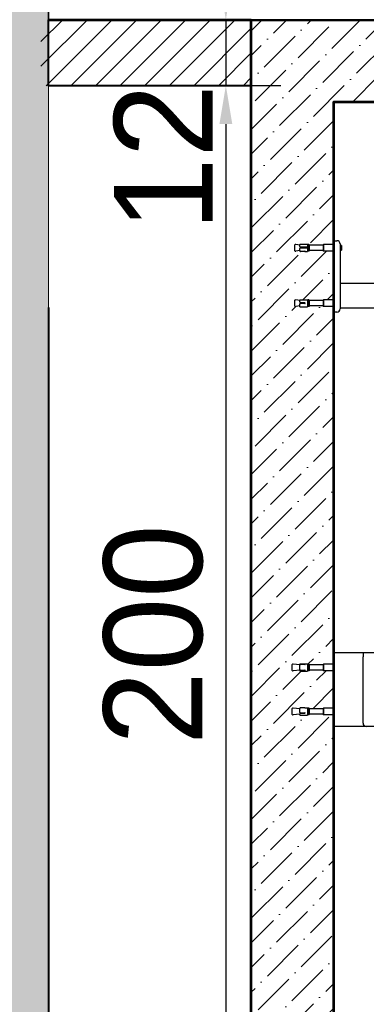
# Model space of a CAD drawing. Header units: millimetres. Extents: x 49320 to 60117, y -4209 to 20568.
# Tile 14 of 252: x 52194 to 52258, y -1993 to -1814. Entities that reach past the tile are written whole.
import ezdxf

# ---------------------------------------------------------------- set-up
doc = ezdxf.new("R2010")
doc.units = ezdxf.units.MM
doc.linetypes.add('ACAD_ISO02W100', pattern=[15, 12, -3])
doc.linetypes.add('CONTINOUS', pattern=[0])
doc.layers.add('_AA powierzchnia', color=3, linetype='Continuous', lineweight=25, plot=False)
doc.layers.add('_HD-POMOC_1', color=251, linetype='Continuous', lineweight=0, plot=False)
for name, color, linetype, lineweight, true_color in [('_AA rozbiórki WYMIARY', 7, 'CONTINOUS', 18, 0xd13400), ('_AA ściany proj.', 7, 'CONTINOUS', 53, 0x0037db), ('_HD-KRESKOWANIE_PEŁNE', 7, 'Continuous', 0, 0xbfbfbf), ('_HD-PRZEKRÓJ_BUDOWLANA', 7, 'Continuous', 40, 0x616161), ('_mt_naproża i podciągi', 7, 'ACAD_ISO02W100', 35, 0xdf3081)]:
    doc.layers.add(name, color=color, linetype=linetype, lineweight=lineweight, true_color=true_color)
for name, color, linetype, lineweight in [('_mt_hatch silka', 9, 'Continuous', 9), ('_mt_hatch żelbet', 8, 'Continuous', 9), ('_mt_ściana konstrukcyjna', 6, 'Continuous', 40)]:
    doc.layers.add(name, color=color, linetype=linetype, lineweight=lineweight)
for name, color, linetype in [('_mt_widok', 253, 'Continuous'), ('_mt_wymiary konstr', 3, 'Continuous'), ('ARCATA', 4, 'Continuous')]:
    doc.layers.add(name, color=color, linetype=linetype)
doc.dimstyles.new('k100', dxfattribs={"dimtxt": 18, "dimasz": 7, "dimexe": 10, "dimexo": 20, "dimgap": 4, "dimtad": 1, "dimdec": 1, "dimrnd": 0.5, "dimzin": 9, "dimdsep": 46, "dimtxsty": 'Standard', "dimcen": 12.534, "dimclrd": 256, "dimclre": 256, "dimclrt": 7, "dimadec": 0, "dimazin": 0, "dimtfac": 1, "dimtdec": 1, "dimtmove": 2, "dimatfit": 3, "dimfxl": 30, "dimfxlon": 1, "dimtolj": 1, "dimtzin": 0, "dimarcsym": 0})

# ---------------------------------------------------------------- blocks, each defined once
blk = doc.blocks.new('WINDA 1 DZ')
at = {"color": 5, "true_color": 0x1414ff}
for p, q in [((0, 0), (0, 224)), ((195, 224), (0, 224)), ((15, 15), (15, 209)), ((180, 209), (15, 209))]:
    blk.add_line(p, q, dxfattribs=at)
at = {"layer": 'ARCATA', "color": 5, "true_color": 0x1414ff}
for p, q in [((8.85, 182.95), (8.12, 183.05)), ((8.85, 182.7), (8.85, 183.07)), ((8.88, 183.1), (10.23, 183.1)), ((10.25, 183.07), (10.25, 182.7)), ((10.3, 182.95), (10.25, 182.95)), ((10.3, 183.02), (10.32, 183.05)), ((10.3, 181.87), (10.3, 183.02)), ((10.32, 183.05), (10.32, 181.85)), ((10.52, 183.05), (10.32, 183.05)), ((10.52, 181.85), (10.52, 183.05)), ((10.55, 183.02), (10.52, 183.05)), ((10.55, 183.02), (10.55, 181.87)), ((13.05, 182.95), (10.55, 182.95)), ((13.1, 183), (13.15, 183.05)), ((13.1, 183), (13.1, 181.9)), ((13.15, 183.05), (13.15, 181.85)), ((15, 183.05), (13.15, 183.05)), ((15, 183.75), (15, 170.75)), ((15, 183.75), (15.6, 183.75)), ((16.2, 183.15), (16.2, 171.35)), ((7.9, 182.85), (7.9, 182.05)), ((8.85, 181.95), (8.12, 181.85)), ((8.85, 182.7), (8.85, 182.69)), ((8.85, 181.89), (8.85, 182.3)), ((8.85, 182.3), (8.85, 182.3)), ((8.85, 181.89), (8.85, 181.85)), ((8.9, 182.58), (8.9, 182.41)), ((10.1, 182.55), (9, 182.55)), ((9, 182.45), (10.1, 182.45)), ((9, 181.82), (9.8, 181.82)), ((9.8, 181.8), (9, 181.8)), ((9.87, 181.8), (10.23, 181.8)), ((10.25, 182.69), (10.25, 182.7)), ((10.25, 182.3), (10.25, 181.82)), ((10.25, 182.3), (10.25, 182.3)), ((10.3, 181.95), (10.25, 181.95)), ((10.3, 181.87), (10.32, 181.85)), ((10.52, 181.85), (10.32, 181.85)), ((10.55, 181.87), (10.52, 181.85)), ((13.05, 181.95), (10.55, 181.95)), ((13.1, 181.9), (13.15, 181.85)), ((15, 181.85), (13.15, 181.85)), ((16.4, 182.9), (16.2, 182.9)), ((16.4, 182), (16.2, 182)), ((16.45, 182.85), (16.45, 182.05)), ((16.2, 176), (43.18, 176)), ((7.9, 172.75), (7.9, 171.95)), ((8.85, 172.85), (8.12, 172.95)), ((8.85, 172.6), (8.85, 172.97)), ((8.85, 172.6), (8.85, 172.59)), ((8.88, 173), (10.23, 173)), ((8.9, 172.48), (8.9, 172.26)), ((9.8, 172.45), (9, 172.45)), ((9.8, 172.3), (9, 172.3)), ((9.85, 172.35), (9.85, 172.4)), ((10.25, 172.97), (10.25, 171.72)), ((10.3, 172.85), (10.25, 172.85)), ((10.3, 172.92), (10.32, 172.95)), ((10.3, 171.77), (10.3, 172.92)), ((10.32, 172.95), (10.32, 171.75)), ((10.52, 172.95), (10.32, 172.95)), ((10.52, 171.75), (10.52, 172.95)), ((10.55, 172.92), (10.52, 172.95)), ((10.55, 172.92), (10.55, 171.77)), ((13.05, 172.85), (10.55, 172.85)), ((13.1, 172.9), (13.15, 172.95)), ((13.1, 172.9), (13.1, 171.8)), ((13.15, 172.95), (13.15, 171.75)), ((15, 172.95), (13.15, 172.95)), ((8.85, 171.85), (8.12, 171.75)), ((8.85, 171.72), (8.85, 172.15)), ((8.88, 171.7), (10.23, 171.7)), ((10.3, 171.85), (10.25, 171.85)), ((10.3, 171.77), (10.32, 171.75)), ((10.52, 171.75), (10.32, 171.75)), ((10.55, 171.77), (10.52, 171.75)), ((13.05, 171.85), (10.55, 171.85)), ((13.1, 171.8), (13.15, 171.75)), ((15, 171.75), (13.15, 171.75)), ((15.6, 170.75), (15, 170.75)), ((16.2, 171.5), (25.88, 171.5)), ((15, 108.75), (27.07, 108.75)), ((15, 108.75), (15, 107.95)), ((15, 95.25), (15, 107.95)), ((20.38, 108.75), (20.38, 107.95)), ((20.38, 95.85), (20.38, 107.95)), ((7.4, 106.4), (7.4, 105.6)), ((8.87, 106.5), (7.62, 106.6)), ((8.85, 106.62), (8.85, 106.62)), ((8.85, 106.62), (8.85, 106.55)), ((8.85, 106.5), (8.85, 106.55)), ((8.85, 105.66), (8.85, 106.44)), ((8.88, 106.65), (10.23, 106.65)), ((9.8, 106.55), (9, 106.55)), ((9.85, 106.56), (9.85, 106.58)), ((10.25, 106.62), (10.25, 105.37)), ((10.3, 106.5), (10.25, 106.5)), ((10.3, 106.57), (10.32, 106.6)), ((10.3, 105.42), (10.3, 106.57)), ((10.32, 106.6), (10.32, 105.4)), ((10.52, 106.6), (10.32, 106.6)), ((10.52, 105.4), (10.52, 106.6)), ((10.55, 106.57), (10.52, 106.6)), ((10.55, 106.57), (10.55, 105.42)), ((13.05, 106.5), (10.55, 106.5)), ((13.1, 106.55), (13.15, 106.6)), ((13.1, 106.55), (13.1, 105.45)), ((13.15, 106.6), (13.15, 105.4)), ((15, 106.6), (13.15, 106.6)), ((8.9, 105.5), (7.62, 105.4)), ((8.85, 105.46), (8.85, 105.5)), ((8.85, 105.46), (8.85, 105.4)), ((8.85, 105.37), (8.85, 105.4)), ((8.88, 105.35), (10.23, 105.35)), ((8.9, 105.57), (8.9, 105.5)), ((8.9, 105.5), (8.9, 105.5)), ((9, 105.54), (9.8, 105.54)), ((9, 105.52), (9.8, 105.52)), ((9.85, 105.48), (9.85, 105.51)), ((10.3, 105.5), (10.25, 105.5)), ((10.3, 105.42), (10.32, 105.4)), ((10.52, 105.4), (10.32, 105.4)), ((10.55, 105.42), (10.52, 105.4)), ((13.05, 105.5), (10.55, 105.5)), ((13.1, 105.45), (13.15, 105.4)), ((15, 105.4), (13.15, 105.4)), ((9.8, 98.64), (9, 98.64)), ((9.88, 98.65), (10.23, 98.65)), ((7.4, 98.4), (7.4, 97.6)), ((8.85, 98.5), (7.62, 98.6)), ((8.85, 97.5), (7.62, 97.4)), ((8.85, 97.9), (8.85, 98.58)), ((8.85, 97.55), (8.85, 97.51)), ((8.85, 97.37), (8.85, 97.51)), ((8.88, 97.35), (10.23, 97.35)), ((8.9, 97.79), (8.9, 97.63)), ((9, 97.75), (9.8, 97.75)), ((9, 97.66), (9.8, 97.66)), ((9.85, 97.67), (9.85, 97.71)), ((10.25, 98.62), (10.25, 97.37)), ((10.3, 98.5), (10.25, 98.5)), ((10.3, 97.5), (10.25, 97.5)), ((10.3, 98.57), (10.32, 98.6)), ((10.3, 97.42), (10.3, 98.57)), ((10.3, 97.42), (10.32, 97.4)), ((10.32, 98.6), (10.32, 97.4)), ((10.52, 98.6), (10.32, 98.6)), ((10.52, 97.4), (10.32, 97.4)), ((10.52, 97.4), (10.52, 98.6)), ((10.55, 98.57), (10.52, 98.6)), ((10.55, 97.42), (10.52, 97.4)), ((10.55, 98.57), (10.55, 97.42)), ((13.05, 98.5), (10.55, 98.5)), ((13.05, 97.5), (10.55, 97.5)), ((13.1, 98.55), (13.15, 98.6)), ((13.1, 98.55), (13.1, 97.45)), ((13.1, 97.45), (13.15, 97.4)), ((13.15, 98.6), (13.15, 97.4)), ((15, 98.6), (13.15, 98.6)), ((15, 97.4), (13.15, 97.4)), ((39.88, 95.25), (15, 95.25))]:
    blk.add_line(p, q, dxfattribs=at)
for centre, radius, start, end in [((8.1, 182.85), 0.2, 85.5483, 180), ((8.88, 183.07), 0.025, 90, 180), ((10.23, 183.07), 0.025, 0, 90), ((13.05, 183), 0.05, 270, 0), ((15.6, 183.15), 0.6, 0, 90), ((8.1, 182.05), 0.2, 180, 274.4517), ((10.23, 181.82), 0.025, 270, 0), ((13.05, 181.9), 0.05, 0, 90), ((16.4, 182.85), 0.05, 0, 90), ((16.4, 182.05), 0.05, 270, 0), ((8.1, 172.75), 0.2, 85.5483, 180), ((8.88, 172.97), 0.025, 90, 180), ((10.23, 172.97), 0.025, 0, 90), ((13.05, 172.9), 0.05, 270, 0), ((8.1, 171.95), 0.2, 180, 274.4517), ((8.88, 171.72), 0.025, 180, 270), ((10.23, 171.72), 0.025, 270, 0), ((13.05, 171.8), 0.05, 0, 90), ((15.6, 171.35), 0.6, 270, 0), ((7.6, 106.4), 0.2, 85.5483, 180), ((8.88, 106.62), 0.025, 90, 180), ((10.23, 106.62), 0.025, 0, 90), ((13.05, 106.55), 0.05, 270, 0), ((7.6, 105.6), 0.2, 180, 274.4517), ((8.88, 105.37), 0.025, 180, 270), ((10.23, 105.37), 0.025, 270, 0), ((13.05, 105.45), 0.05, 0, 90), ((9.88, 98.62), 0.025, 90, 118.7295), ((10.23, 98.62), 0.025, 0, 90), ((7.6, 98.4), 0.2, 85.5483, 180), ((7.6, 97.6), 0.2, 180, 274.4517), ((8.88, 97.37), 0.025, 180, 270), ((10.23, 97.37), 0.025, 270, 0), ((13.05, 98.55), 0.05, 270, 0), ((13.05, 97.45), 0.05, 0, 90), ((20.98, 95.85), 0.6, 180, 270)]:
    blk.add_arc(centre, radius, start, end, dxfattribs=at)
for points, knots in [([(8.85, 182.69), (8.85, 182.67), (8.85, 182.65), (8.87, 182.62), (8.88, 182.6), (8.91, 182.58), (8.92, 182.56), (8.96, 182.55), (8.98, 182.55), (9, 182.55)], [0.7014067, 0.7014067, 0.7014067, 0.7014067, 0.7588255, 0.7588255, 0.8162443, 0.8162443, 0.8727755, 0.8727755, 0.9293067, 0.9293067, 0.9293067, 0.9293067]), ([(9, 182.45), (8.98, 182.45), (8.96, 182.45), (8.92, 182.43), (8.91, 182.42), (8.88, 182.39), (8.87, 182.38), (8.85, 182.34), (8.85, 182.32), (8.85, 182.3)], [0.9293275, 0.9293275, 0.9293275, 0.9293275, 0.9858587, 0.9858587, 1.04239, 1.04239, 1.0998087, 1.0998087, 1.1572275, 1.1572275, 1.1572275, 1.1572275]), ([(9, 181.82), (8.99, 181.82), (8.97, 181.82), (8.94, 181.82), (8.93, 181.82), (8.91, 181.83), (8.9, 181.83), (8.88, 181.84), (8.87, 181.85), (8.86, 181.86), (8.85, 181.87), (8.85, 181.88), (8.85, 181.89), (8.85, 181.89)], [0, 0, 0, 0, 0.0398368, 0.0398368, 0.0796736, 0.0796736, 0.1195103, 0.1195103, 0.1593471, 0.1593471, 0.1899561, 0.1899561, 0.1991839, 0.1991839, 0.1991839, 0.1991839]), ([(8.85, 181.85), (8.85, 181.84), (8.85, 181.84), (8.86, 181.83), (8.86, 181.82), (8.87, 181.82), (8.87, 181.81), (8.89, 181.81), (8.9, 181.81), (8.92, 181.8), (8.93, 181.8), (8.96, 181.8), (8.97, 181.8), (8.99, 181.8), (8.99, 181.8), (9, 181.8)], [0, 0, 0, 0, 0.0183149, 0.0183149, 0.0360725, 0.0360725, 0.0623735, 0.0623735, 0.1022103, 0.1022103, 0.1420471, 0.1420471, 0.1818839, 0.1818839, 0.1991839, 0.1991839, 0.1991839, 0.1991839]), ([(9.86, 181.81), (9.86, 181.81), (9.86, 181.81), (9.86, 181.81), (9.86, 181.81), (9.86, 181.81), (9.85, 181.81), (9.85, 181.81), (9.84, 181.82), (9.83, 181.82), (9.82, 181.82), (9.81, 181.82), (9.81, 181.82), (9.8, 181.82)], [0.0240078, 0.0240078, 0.0240078, 0.0240078, 0.02826907, 0.02826907, 0.03940443, 0.03940443, 0.05559694, 0.05559694, 0.07588252, 0.07588252, 0.09754237, 0.09754237, 0.11748537, 0.11748537, 0.11748537, 0.11748537]), ([(9.8, 181.8), (9.81, 181.8), (9.81, 181.8), (9.82, 181.8), (9.83, 181.8), (9.84, 181.8), (9.84, 181.8), (9.85, 181.8), (9.86, 181.8), (9.86, 181.8), (9.87, 181.8), (9.87, 181.8)], [0, 0, 0, 0, 0.01754799, 0.01754799, 0.03509598, 0.03509598, 0.05264396, 0.05264396, 0.07019195, 0.07019195, 0.08773994, 0.08773994, 0.08773994, 0.08773994]), ([(10.1, 182.55), (10.12, 182.55), (10.14, 182.55), (10.18, 182.56), (10.19, 182.58), (10.22, 182.6), (10.23, 182.62), (10.25, 182.65), (10.25, 182.67), (10.25, 182.69)], [0.4646533, 0.4646533, 0.4646533, 0.4646533, 0.5211846, 0.5211846, 0.5777158, 0.5777158, 0.6351346, 0.6351346, 0.6925534, 0.6925534, 0.6925534, 0.6925534]), ([(10.25, 182.3), (10.25, 182.32), (10.25, 182.34), (10.23, 182.38), (10.22, 182.39), (10.19, 182.42), (10.18, 182.43), (10.14, 182.45), (10.12, 182.45), (10.1, 182.45)], [0.2367533, 0.2367533, 0.2367533, 0.2367533, 0.2941721, 0.2941721, 0.3515909, 0.3515909, 0.4081221, 0.4081221, 0.4646533, 0.4646533, 0.4646533, 0.4646533]), ([(8.85, 172.59), (8.85, 172.58), (8.85, 172.56), (8.87, 172.52), (8.88, 172.5), (8.91, 172.48), (8.92, 172.46), (8.96, 172.45), (8.98, 172.45), (9, 172.45)], [0.728155, 0.728155, 0.728155, 0.728155, 0.7877666, 0.7877666, 0.8473782, 0.8473782, 0.9036735, 0.9036735, 0.9599688, 0.9599688, 0.9599688, 0.9599688]), ([(8.85, 172.15), (8.85, 172.16), (8.85, 172.18), (8.86, 172.21), (8.87, 172.22), (8.89, 172.25), (8.9, 172.26), (8.92, 172.28), (8.94, 172.29), (8.97, 172.3), (8.98, 172.3), (9, 172.3), (9, 172.3), (9, 172.3)], [0, 0, 0, 0, 0.0398367, 0.0398367, 0.0796735, 0.0796735, 0.1195102, 0.1195102, 0.1588344, 0.1588344, 0.1981805, 0.1981805, 0.1991836, 0.1991836, 0.1991836, 0.1991836]), ([(9.8, 172.45), (9.81, 172.45), (9.81, 172.44), (9.83, 172.44), (9.83, 172.44), (9.84, 172.43), (9.84, 172.42), (9.85, 172.41), (9.85, 172.4), (9.85, 172.4)], [0, 0, 0, 0, 0.01884773, 0.01884773, 0.03769546, 0.03769546, 0.05659201, 0.05659201, 0.07548857, 0.07548857, 0.07548857, 0.07548857]), ([(9.8, 172.3), (9.81, 172.3), (9.81, 172.3), (9.82, 172.3), (9.83, 172.3), (9.83, 172.31), (9.84, 172.31), (9.84, 172.32), (9.85, 172.33), (9.85, 172.34), (9.85, 172.34), (9.85, 172.35), (9.85, 172.35), (9.85, 172.35)], [0, 0, 0, 0, 0.0234683, 0.0234683, 0.0469653, 0.0469653, 0.0704622, 0.0704622, 0.0939592, 0.0939592, 0.1174562, 0.1174562, 0.1174848, 0.1174848, 0.1174848, 0.1174848]), ([(8.85, 106.44), (8.85, 106.46), (8.85, 106.47), (8.86, 106.49), (8.87, 106.5), (8.89, 106.52), (8.9, 106.53), (8.92, 106.54), (8.94, 106.54), (8.96, 106.55), (8.98, 106.55), (9, 106.55), (9, 106.55), (9, 106.55)], [0, 0, 0, 0, 0.0398368, 0.0398368, 0.075927, 0.075927, 0.1145269, 0.1145269, 0.1543637, 0.1543637, 0.1942005, 0.1942005, 0.1991839, 0.1991839, 0.1991839, 0.1991839]), ([(8.85, 106.55), (8.85, 106.55), (8.85, 106.55), (8.87, 106.55), (8.88, 106.54), (8.9, 106.54), (8.91, 106.54), (8.92, 106.54)], [0.728155, 0.728155, 0.728155, 0.728155, 0.7877666, 0.7877666, 0.8473782, 0.8473782, 0.8774754, 0.8774754, 0.8774754, 0.8774754]), ([(9.8, 106.55), (9.81, 106.55), (9.81, 106.55), (9.82, 106.55), (9.83, 106.55), (9.84, 106.56), (9.84, 106.56), (9.85, 106.56), (9.85, 106.56), (9.85, 106.56), (9.85, 106.57), (9.85, 106.57), (9.85, 106.57), (9.85, 106.57)], [0, 0, 0, 0, 0.02037564, 0.02037564, 0.04058294, 0.04058294, 0.06040832, 0.06040832, 0.07891517, 0.07891517, 0.09479048, 0.09479048, 0.09657477, 0.09657477, 0.09657477, 0.09657477]), ([(9, 105.54), (8.98, 105.54), (8.97, 105.54), (8.94, 105.55), (8.93, 105.55), (8.9, 105.57), (8.89, 105.58), (8.87, 105.6), (8.86, 105.61), (8.85, 105.63), (8.85, 105.65), (8.85, 105.66), (8.85, 105.66), (8.85, 105.66)], [0, 0, 0, 0, 0.0398987, 0.0398987, 0.0797973, 0.0797973, 0.119696, 0.119696, 0.1581981, 0.1581981, 0.1971757, 0.1971757, 0.1994933, 0.1994933, 0.1994933, 0.1994933]), ([(9, 105.52), (8.98, 105.52), (8.96, 105.52), (8.92, 105.51), (8.91, 105.5), (8.88, 105.49), (8.87, 105.48), (8.85, 105.47), (8.85, 105.47), (8.85, 105.46)], [0.9599688, 0.9599688, 0.9599688, 0.9599688, 1.0162642, 1.0162642, 1.0725595, 1.0725595, 1.1321711, 1.1321711, 1.1917827, 1.1917827, 1.1917827, 1.1917827]), ([(9.85, 105.51), (9.85, 105.51), (9.85, 105.51), (9.85, 105.52), (9.85, 105.52), (9.84, 105.52), (9.84, 105.53), (9.83, 105.53), (9.83, 105.53), (9.82, 105.54), (9.81, 105.54), (9.81, 105.54), (9.8, 105.54), (9.8, 105.54)], [0, 0, 0, 0, 0.0234962, 0.0234962, 0.0455457, 0.0455457, 0.0655877, 0.0655877, 0.0859259, 0.0859259, 0.1064094, 0.1064094, 0.1174811, 0.1174811, 0.1174811, 0.1174811]), ([(9.84, 105.53), (9.84, 105.53), (9.84, 105.52), (9.83, 105.52), (9.83, 105.52), (9.81, 105.52), (9.81, 105.52), (9.8, 105.52)], [-0.04337348, -0.04337348, -0.04337348, -0.04337348, -0.03769546, -0.03769546, -0.01884773, -0.01884773, 0, 0, 0, 0]), ([(8.85, 98.58), (8.85, 98.59), (8.85, 98.6), (8.86, 98.61), (8.86, 98.61), (8.88, 98.62), (8.88, 98.63), (8.9, 98.63), (8.91, 98.64), (8.94, 98.64), (8.95, 98.64), (8.97, 98.64), (8.99, 98.64), (9, 98.64)], [0, 0, 0, 0, 0.0244763, 0.0244763, 0.0479689, 0.0479689, 0.083031, 0.083031, 0.1228677, 0.1228677, 0.1627045, 0.1627045, 0.1991839, 0.1991839, 0.1991839, 0.1991839]), ([(9, 98.64), (8.99, 98.64), (8.97, 98.64), (8.95, 98.64), (8.93, 98.64), (8.91, 98.64), (8.9, 98.63), (8.88, 98.63), (8.87, 98.62), (8.86, 98.61), (8.85, 98.6), (8.85, 98.59), (8.85, 98.59), (8.85, 98.58)], [0, 0, 0, 0, 0.0398368, 0.0398368, 0.0796736, 0.0796736, 0.1195103, 0.1195103, 0.1593471, 0.1593471, 0.1889394, 0.1889394, 0.1991839, 0.1991839, 0.1991839, 0.1991839]), ([(9.8, 98.64), (9.81, 98.64), (9.81, 98.64), (9.83, 98.64), (9.83, 98.64), (9.85, 98.64), (9.85, 98.65), (9.86, 98.65), (9.86, 98.65), (9.87, 98.65), (9.87, 98.65), (9.87, 98.65), (9.87, 98.65), (9.87, 98.65)], [0, 0, 0, 0, 0.022441, 0.022441, 0.0449791, 0.0449791, 0.0678425, 0.0678425, 0.0900714, 0.0900714, 0.0981171, 0.0981171, 0.1000291, 0.1000291, 0.1000291, 0.1000291]), ([(9.86, 98.65), (9.86, 98.65), (9.86, 98.65), (9.85, 98.65), (9.85, 98.64), (9.84, 98.64), (9.83, 98.64), (9.82, 98.64), (9.82, 98.64), (9.81, 98.64)], [0.0333254, 0.0333254, 0.0333254, 0.0333254, 0.04687686, 0.04687686, 0.06880051, 0.06880051, 0.09171094, 0.09171094, 0.10488123, 0.10488123, 0.10488123, 0.10488123]), ([(9, 97.75), (8.98, 97.75), (8.97, 97.76), (8.94, 97.77), (8.92, 97.77), (8.9, 97.79), (8.89, 97.8), (8.87, 97.83), (8.86, 97.84), (8.85, 97.87), (8.85, 97.89), (8.85, 97.9), (8.85, 97.9), (8.85, 97.9)], [0, 0, 0, 0, 0.0398987, 0.0398987, 0.0796764, 0.0796764, 0.1188489, 0.1188489, 0.1582398, 0.1582398, 0.1981384, 0.1981384, 0.1994933, 0.1994933, 0.1994933, 0.1994933]), ([(9, 97.66), (8.98, 97.66), (8.96, 97.66), (8.92, 97.65), (8.91, 97.64), (8.88, 97.62), (8.87, 97.61), (8.85, 97.58), (8.85, 97.57), (8.85, 97.55)], [0.9599688, 0.9599688, 0.9599688, 0.9599688, 1.0162642, 1.0162642, 1.0725595, 1.0725595, 1.1321711, 1.1321711, 1.1917827, 1.1917827, 1.1917827, 1.1917827]), ([(9.85, 97.71), (9.85, 97.71), (9.85, 97.72), (9.85, 97.73), (9.84, 97.73), (9.84, 97.74), (9.83, 97.74), (9.83, 97.75), (9.82, 97.75), (9.81, 97.75), (9.81, 97.75), (9.8, 97.75), (9.8, 97.75), (9.8, 97.75)], [0, 0, 0, 0, 0.0234962, 0.0234962, 0.0469925, 0.0469925, 0.0704887, 0.0704887, 0.0933407, 0.0933407, 0.1157355, 0.1157355, 0.1174811, 0.1174811, 0.1174811, 0.1174811]), ([(9.85, 97.7), (9.85, 97.7), (9.85, 97.69), (9.84, 97.68), (9.84, 97.68), (9.83, 97.67), (9.83, 97.67), (9.81, 97.66), (9.81, 97.66), (9.8, 97.66)], [-0.07548857, -0.07548857, -0.07548857, -0.07548857, -0.05659201, -0.05659201, -0.03769546, -0.03769546, -0.01884773, -0.01884773, 0, 0, 0, 0])]:
    blk.add_open_spline(points, degree=3, knots=knots, dxfattribs=at)
blk = doc.blocks.new('*D1261')
at = {"layer": '_mt_wymiary konstr', "lineweight": -2, "ltscale": 3}
for p, q in [((52231.95, -1807.01), (52231.95, -1800.01)), ((52231.95, -1814.01), (52231.95, -1826)), ((52237.98, -1814.01), (52241.95, -1814.01)), ((52241.78, -1826), (52241.95, -1826)), ((52231.95, -1833), (52231.95, -1840))]:
    blk.add_line(p, q, dxfattribs=at)
at = {"layer": '_mt_wymiary konstr'}
for points in [[(52230.78, -1807.01), (52233.12, -1807.01), (52231.95, -1814.01)], [(52233.12, -1833), (52230.78, -1833), (52231.95, -1826)]]:
    blk.add_solid(points, dxfattribs=at)
at = {"layer": 'Defpoints', "color": 0}
for p in [(52217.98, -1814.01), (52221.78, -1826), (52231.95, -1826)]:
    blk.add_point(p, dxfattribs=at)
at = {"layer": '_mt_wymiary konstr', "color": 7, "insert": (52220.55, -1839.1), "char_height": 18, "attachment_point": 5, "rotation": 90}
blk.add_mtext('\\A1;12', dxfattribs=at)
blk = doc.blocks.new('*D1262')
at = {"layer": '_mt_wymiary konstr', "lineweight": -2, "ltscale": 3}
for p, q in [((52228.2, -1826), (52241.95, -1826)), ((52231.95, -1833), (52231.95, -2019)), ((52216.58, -2026), (52221.95, -2026))]:
    blk.add_line(p, q, dxfattribs=at)
at = {"layer": '_mt_wymiary konstr'}
for points in [[(52233.12, -1833), (52230.78, -1833), (52231.95, -1826)], [(52230.78, -2019), (52233.12, -2019), (52231.95, -2026)]]:
    blk.add_solid(points, dxfattribs=at)
at = {"layer": 'Defpoints', "color": 0}
for p in [(52208.2, -1826), (52231.95, -2026), (52236.58, -2026)]:
    blk.add_point(p, dxfattribs=at)
at = {"layer": '_mt_wymiary konstr', "color": 7, "insert": (52218.76, -1926), "char_height": 18, "attachment_point": 5, "rotation": 90}
blk.add_mtext('\\A1;200', dxfattribs=at)

msp = doc.modelspace()

# ---------------------------------------------------------------- hatches: boundary and pattern name
at = {"layer": '_HD-KRESKOWANIE_PEŁNE', "ltscale": 3, "transparency": 33554687}
h = msp.add_hatch(color=256, dxfattribs=at)
h.dxf.hatch_style = 1
h.paths.add_polyline_path([(52199.58, -1781), (52199.58, -1866.4), (52199.58, -1878.4), (52199.58, -2062.4), (52199.58, -2074.4), (52199.58, -2109.16), (52199.58, -2271), (52240.58, -2271), (52271.08, -2271), (52271.08, -2307), (52250.08, -2307), (52235.08, -2307), (52207.58, -2307), (52207.58, -2314), (52159.58, -2314), (52159.58, -2307), (52157.58, -2307), (52127.58, -2307), (52127.58, -2301), (52127.58, -2295), (52127.58, -2279), (52127.58, -2263), (52157.58, -2263), (52157.58, -2177), (52157.58, -2165), (52157.58, -2109.16), (52157.58, -2088), (52152.58, -2088), (52137.58, -2088), (52137.58, -2076), (52137.58, -2070), (52137.58, -2055), (52137.58, -2054.5), (52137.58, -2033), (52157.58, -2033), (52157.58, -1990), (52157.58, -1978), (52157.58, -1878), (52157.58, -1849), (52157.58, -1781)])
h.paths.add_polyline_path([(52099.58, -1628), (52099.58, -1640), (52099.58, -1655), (52102.58, -1655), (52127.58, -1655), (52128.58, -1655), (52157.58, -1655), (52157.58, -1680), (52199.58, -1680), (52199.58, -1655), (52252.58, -1655), (52255.58, -1655), (52255.58, -1640), (52255.58, -1628), (52258.58, -1628), (52258.58, -1600), (52255.58, -1600), (52252.58, -1600), (52157.58, -1600), (52127.58, -1600), (52102.58, -1600), (52099.58, -1600), (52096.58, -1600), (52096.58, -1628)])
at = {"layer": '_mt_hatch silka', "ltscale": 0.8}
h = msp.add_hatch(dxfattribs=at)
h.set_pattern_fill('ANSI31', color=256)
h.set_pattern_definition([(45, (-1.5, -7500), (-2.24506403, 2.24506403), [])])
h.paths.add_polyline_path([(52236.58, -1814), (52198.24, -1814), (52198.24, -1826.03), (52236.58, -1826.03)])
at = {"layer": '_mt_hatch żelbet', "ltscale": 2, "transparency": 33554687}
h = msp.add_hatch(dxfattribs=at)
h.set_pattern_fill('ANSI36', color=8)
h.set_pattern_definition([(45, (55916.9242, 1437.763), (1.683798, 6.173926), [7.9375, -1.5875, 0, -1.5875])])
edge = h.paths.add_edge_path()
edge.add_line((52283.32, -2023), (52251.58, -2023))
edge.add_line((52251.58, -2023), (52251.58, -1940.6))
edge.add_line((52251.58, -1940.6), (52249.73, -1940.6))
edge.add_line((52249.73, -1940.6), (52249.68, -1940.55))
edge.add_arc((52249.63, -1940.55), 0.05, 0, 90)
edge.add_line((52249.63, -1940.5), (52247.13, -1940.5))
edge.add_line((52247.13, -1940.5), (52247.13, -1940.57))
edge.add_line((52247.13, -1940.57), (52247.1, -1940.6))
edge.add_line((52247.1, -1940.6), (52246.9, -1940.6))
edge.add_line((52246.9, -1940.6), (52246.88, -1940.57))
edge.add_line((52246.88, -1940.57), (52246.88, -1940.5))
edge.add_line((52246.88, -1940.5), (52246.83, -1940.5))
edge.add_line((52246.83, -1940.5), (52246.83, -1939.5))
edge.add_line((52246.83, -1939.5), (52246.88, -1939.5))
edge.add_line((52246.88, -1939.5), (52246.88, -1939.42))
edge.add_line((52246.88, -1939.42), (52246.9, -1939.4))
edge.add_line((52246.9, -1939.4), (52247.1, -1939.4))
edge.add_line((52247.1, -1939.4), (52247.13, -1939.42))
edge.add_line((52247.13, -1939.42), (52247.13, -1939.5))
edge.add_line((52247.13, -1939.5), (52249.63, -1939.5))
edge.add_arc((52249.63, -1939.45), 0.05, 270, 360)
edge.add_line((52249.68, -1939.45), (52249.73, -1939.4))
edge.add_line((52249.73, -1939.4), (52251.58, -1939.4))
edge.add_line((52251.58, -1939.4), (52251.58, -1932.6))
edge.add_line((52251.58, -1932.6), (52249.73, -1932.6))
edge.add_line((52249.73, -1932.6), (52249.68, -1932.55))
edge.add_arc((52249.63, -1932.55), 0.05, 0, 90)
edge.add_line((52249.63, -1932.5), (52247.13, -1932.5))
edge.add_line((52247.13, -1932.5), (52247.13, -1932.57))
edge.add_line((52247.13, -1932.57), (52247.1, -1932.6))
edge.add_line((52247.1, -1932.6), (52246.9, -1932.6))
edge.add_line((52246.9, -1932.6), (52246.88, -1932.57))
edge.add_line((52246.88, -1932.57), (52246.88, -1932.5))
edge.add_line((52246.88, -1932.5), (52246.83, -1932.5))
edge.add_line((52246.83, -1932.5), (52246.83, -1932.62))
edge.add_arc((52246.8, -1932.62), 0.025, 270, 360, ccw=False)
edge.add_line((52246.8, -1932.65), (52245.45, -1932.65))
edge.add_arc((52245.45, -1932.62), 0.025, 180, 270, ccw=False)
edge.add_line((52245.43, -1932.6), (52245.43, -1932.5))
edge.add_line((52245.43, -1932.5), (52244.19, -1932.6))
edge.add_arc((52244.18, -1932.4), 0.2, 180, 274.4517, ccw=False)
edge.add_line((52243.98, -1932.4), (52243.98, -1931.6))
edge.add_arc((52244.18, -1931.6), 0.2, 85.5483, 180, ccw=False)
edge.add_line((52244.19, -1931.4), (52245.43, -1931.5))
edge.add_line((52245.43, -1931.5), (52245.43, -1931.38))
edge.add_arc((52245.45, -1931.37), 0.025, 90, 180, ccw=False)
edge.add_line((52245.45, -1931.35), (52246.8, -1931.35))
edge.add_arc((52246.8, -1931.37), 0.025, 0, 90, ccw=False)
edge.add_line((52246.83, -1931.37), (52246.83, -1931.5))
edge.add_line((52246.83, -1931.5), (52246.88, -1931.5))
edge.add_line((52246.88, -1931.5), (52246.88, -1931.42))
edge.add_line((52246.88, -1931.42), (52246.9, -1931.4))
edge.add_line((52246.9, -1931.4), (52247.1, -1931.4))
edge.add_line((52247.1, -1931.4), (52247.13, -1931.42))
edge.add_line((52247.13, -1931.42), (52247.13, -1931.5))
edge.add_line((52247.13, -1931.5), (52249.63, -1931.5))
edge.add_arc((52249.63, -1931.45), 0.05, 270, 360)
edge.add_line((52249.68, -1931.45), (52249.73, -1931.4))
edge.add_line((52249.73, -1931.4), (52251.58, -1931.4))
edge.add_line((52251.58, -1931.4), (52251.58, -1866.25))
edge.add_line((52251.58, -1866.25), (52249.73, -1866.25))
edge.add_line((52249.73, -1866.25), (52249.68, -1866.2))
edge.add_arc((52249.63, -1866.2), 0.05, 0, 90)
edge.add_line((52249.63, -1866.15), (52247.13, -1866.15))
edge.add_line((52247.13, -1866.15), (52247.13, -1866.22))
edge.add_line((52247.13, -1866.22), (52247.1, -1866.25))
edge.add_line((52247.1, -1866.25), (52246.9, -1866.25))
edge.add_line((52246.9, -1866.25), (52246.88, -1866.22))
edge.add_line((52246.88, -1866.22), (52246.88, -1866.15))
edge.add_line((52246.88, -1866.15), (52246.83, -1866.15))
edge.add_line((52246.83, -1866.15), (52246.83, -1866.27))
edge.add_arc((52246.8, -1866.27), 0.025, 270, 360, ccw=False)
edge.add_line((52246.8, -1866.3), (52245.45, -1866.3))
edge.add_arc((52245.45, -1866.27), 0.025, 180, 270, ccw=False)
edge.add_line((52245.43, -1866.27), (52245.43, -1866.15))
edge.add_line((52245.43, -1866.15), (52244.69, -1866.25))
edge.add_arc((52244.68, -1866.05), 0.2, 180, 274.4517, ccw=False)
edge.add_line((52244.48, -1866.05), (52244.48, -1865.25))
edge.add_arc((52244.68, -1865.25), 0.2, 85.5483, 180, ccw=False)
edge.add_line((52244.69, -1865.05), (52245.43, -1865.15))
edge.add_line((52245.43, -1865.15), (52245.43, -1865.02))
edge.add_arc((52245.45, -1865.02), 0.025, 90, 180, ccw=False)
edge.add_line((52245.45, -1865), (52246.8, -1865))
edge.add_arc((52246.8, -1865.02), 0.025, 0, 90, ccw=False)
edge.add_line((52246.83, -1865.02), (52246.83, -1865.15))
edge.add_line((52246.83, -1865.15), (52246.88, -1865.15))
edge.add_line((52246.88, -1865.15), (52246.88, -1865.07))
edge.add_line((52246.88, -1865.07), (52246.9, -1865.05))
edge.add_line((52246.9, -1865.05), (52247.1, -1865.05))
edge.add_line((52247.1, -1865.05), (52247.13, -1865.07))
edge.add_line((52247.13, -1865.07), (52247.13, -1865.15))
edge.add_line((52247.13, -1865.15), (52249.63, -1865.15))
edge.add_arc((52249.63, -1865.1), 0.05, 270, 360)
edge.add_line((52249.68, -1865.1), (52249.73, -1865.05))
edge.add_line((52249.73, -1865.05), (52251.58, -1865.05))
edge.add_line((52251.58, -1865.05), (52251.58, -1856.15))
edge.add_line((52251.58, -1856.15), (52249.73, -1856.15))
edge.add_line((52249.73, -1856.15), (52249.68, -1856.1))
edge.add_arc((52249.63, -1856.1), 0.05, 0, 90)
edge.add_line((52249.63, -1856.05), (52247.13, -1856.05))
edge.add_line((52247.13, -1856.05), (52247.13, -1856.12))
edge.add_line((52247.13, -1856.12), (52247.1, -1856.15))
edge.add_line((52247.1, -1856.15), (52246.9, -1856.15))
edge.add_line((52246.9, -1856.15), (52246.88, -1856.12))
edge.add_line((52246.88, -1856.12), (52246.88, -1856.05))
edge.add_line((52246.88, -1856.05), (52246.83, -1856.05))
edge.add_line((52246.83, -1856.05), (52246.83, -1856.17))
edge.add_arc((52246.8, -1856.17), 0.025, 270, 360, ccw=False)
edge.add_line((52246.8, -1856.2), (52246.45, -1856.2))
edge.add_spline(control_points=[(52246.44, -1856.19), (52246.44, -1856.19), (52246.44, -1856.19), (52246.44, -1856.19), (52246.43, -1856.19), (52246.43, -1856.19), (52246.43, -1856.19), (52246.42, -1856.19), (52246.42, -1856.18), (52246.41, -1856.18), (52246.4, -1856.18), (52246.39, -1856.18), (52246.38, -1856.18), (52246.38, -1856.18)], knot_values=[0.024008, 0.024008, 0.024008, 0.024008, 0.028269, 0.028269, 0.039404, 0.039404, 0.055597, 0.055597, 0.075883, 0.075883, 0.097542, 0.097542, 0.117485, 0.117485, 0.117485, 0.117485], degree=3, periodic=0)
edge.add_line((52246.38, -1856.18), (52245.58, -1856.18))
edge.add_spline(control_points=[(52245.58, -1856.2), (52245.57, -1856.2), (52245.56, -1856.2), (52245.55, -1856.2), (52245.53, -1856.2), (52245.51, -1856.2), (52245.5, -1856.2), (52245.47, -1856.19), (52245.47, -1856.19), (52245.45, -1856.19), (52245.45, -1856.18), (52245.44, -1856.18), (52245.43, -1856.17), (52245.43, -1856.16), (52245.43, -1856.16), (52245.43, -1856.15)], knot_values=[0, 0, 0, 0, 0.0173, 0.0173, 0.057137, 0.057137, 0.096974, 0.096974, 0.13681, 0.13681, 0.163111, 0.163111, 0.180869, 0.180869, 0.199184, 0.199184, 0.199184, 0.199184], degree=3, periodic=0)
edge.add_line((52245.43, -1856.15), (52245.43, -1856.05))
edge.add_line((52245.43, -1856.05), (52244.69, -1856.15))
edge.add_arc((52244.68, -1855.95), 0.2, 180, 274.4517, ccw=False)
edge.add_line((52244.48, -1855.95), (52244.48, -1855.15))
edge.add_arc((52244.68, -1855.15), 0.2, 85.5483, 180, ccw=False)
edge.add_line((52244.69, -1854.95), (52245.43, -1855.05))
edge.add_line((52245.43, -1855.05), (52245.43, -1854.92))
edge.add_arc((52245.45, -1854.92), 0.025, 90, 180, ccw=False)
edge.add_line((52245.45, -1854.9), (52246.8, -1854.9))
edge.add_arc((52246.8, -1854.92), 0.025, 0, 90, ccw=False)
edge.add_line((52246.83, -1854.92), (52246.83, -1855.05))
edge.add_line((52246.83, -1855.05), (52246.88, -1855.05))
edge.add_line((52246.88, -1855.05), (52246.88, -1854.97))
edge.add_line((52246.88, -1854.97), (52246.9, -1854.95))
edge.add_line((52246.9, -1854.95), (52247.1, -1854.95))
edge.add_line((52247.1, -1854.95), (52247.13, -1854.97))
edge.add_line((52247.13, -1854.97), (52247.13, -1855.05))
edge.add_line((52247.13, -1855.05), (52249.63, -1855.05))
edge.add_arc((52249.63, -1855), 0.05, 270, 360)
edge.add_line((52249.68, -1855), (52249.73, -1854.95))
edge.add_line((52249.73, -1854.95), (52251.58, -1854.95))
edge.add_line((52251.58, -1854.95), (52251.58, -1829))
edge.add_line((52251.58, -1829), (52283.32, -1829))
edge.add_line((52283.32, -1829), (52283.32, -1814.1))
edge.add_line((52283.32, -1814.1), (52236.58, -1814.1))
edge.add_line((52236.58, -1814.1), (52236.58, -2038))
edge.add_line((52236.58, -2038), (52283.32, -2038))
edge.add_line((52283.32, -2038), (52283.32, -2023))
h.paths.add_polyline_path([(52431.58, -1814.1), (52283.32, -1814.1), (52283.32, -1829), (52416.58, -1829), (52416.57, -1929.1), (52416.57, -1928.2), (52415.3, -1928.2), (52414.9, -1928.2), (52415.9, -1929.2), (52415.9, -1942.8), (52414.9, -1943.8), (52415.3, -1943.8), (52416.57, -1943.8), (52416.58, -1942.9), (52416.58, -2012), (52431.58, -2027)])
h.paths.add_polyline_path([(52394.78, -2014.65), (52434.38, -2014.65)])
h.paths.add_polyline_path([(52431.58, -2038), (52431.58, -2027), (52416.58, -2012), (52416.58, -2023), (52409.58, -2023), (52409.58, -2038)])
edge = h.paths.add_edge_path(flags=16)
edge.add_spline(control_points=[(52245.44, -1939.39), (52245.44, -1939.39), (52245.44, -1939.39), (52245.45, -1939.38), (52245.45, -1939.38), (52245.46, -1939.37)], knot_values=[0.127222, 0.127222, 0.127222, 0.127222, 0.129604, 0.129604, 0.161729, 0.161729, 0.161729, 0.161729], degree=3, periodic=0)
edge = h.paths.add_edge_path(flags=16)
edge.add_arc((52244.18, -1940.4), 0.2, 180, 274.4517, ccw=False)
edge.add_line((52243.98, -1940.4), (52243.98, -1939.6))
edge.add_arc((52244.18, -1939.6), 0.2, 85.5483, 180, ccw=False)
edge.add_line((52244.19, -1939.4), (52245.43, -1939.5))
edge.add_line((52245.43, -1939.5), (52245.43, -1940.1))
edge.add_spline(control_points=[(52245.43, -1940.1), (52245.43, -1940.1), (52245.43, -1940.1), (52245.43, -1940.11), (52245.43, -1940.13), (52245.44, -1940.16), (52245.45, -1940.17), (52245.46, -1940.19), (52245.47, -1940.2), (52245.48, -1940.21)], knot_values=[0.091168, 0.091168, 0.091168, 0.091168, 0.092523, 0.092523, 0.132421, 0.132421, 0.171812, 0.171812, 0.199493, 0.199493, 0.199493, 0.199493], degree=3, periodic=0)
edge.add_spline(control_points=[(52245.48, -1940.21), (52245.48, -1940.21), (52245.48, -1940.22), (52245.5, -1940.23), (52245.51, -1940.23), (52245.54, -1940.24), (52245.56, -1940.25), (52245.58, -1940.25)], knot_values=[0, 0, 0, 0, 0.011492, 0.011492, 0.051269, 0.051269, 0.091168, 0.091168, 0.091168, 0.091168], degree=3, periodic=0)
edge.add_line((52245.58, -1940.25), (52246.38, -1940.25))
edge.add_spline(control_points=[(52246.38, -1940.25), (52246.38, -1940.25), (52246.38, -1940.25), (52246.38, -1940.25), (52246.39, -1940.25), (52246.4, -1940.25), (52246.4, -1940.25), (52246.41, -1940.26), (52246.41, -1940.26), (52246.42, -1940.27), (52246.42, -1940.27), (52246.43, -1940.28), (52246.43, -1940.29), (52246.43, -1940.29)], knot_values=[0, 0, 0, 0, 0.001746, 0.001746, 0.02414, 0.02414, 0.046992, 0.046992, 0.070489, 0.070489, 0.093985, 0.093985, 0.117481, 0.117481, 0.117481, 0.117481], degree=3, periodic=0)
edge.add_spline(control_points=[(52246.43, -1940.3), (52246.43, -1940.3), (52246.43, -1940.31), (52246.42, -1940.32), (52246.42, -1940.32), (52246.41, -1940.33), (52246.4, -1940.33), (52246.39, -1940.34), (52246.38, -1940.34), (52246.38, -1940.34)], knot_values=[-0.075489, -0.075489, -0.075489, -0.075489, -0.056592, -0.056592, -0.037695, -0.037695, -0.018848, -0.018848, 0, 0, 0, 0], degree=3, periodic=0)
edge.add_line((52246.38, -1940.34), (52245.58, -1940.34))
edge.add_spline(control_points=[(52245.58, -1940.34), (52245.56, -1940.34), (52245.54, -1940.34), (52245.5, -1940.35), (52245.48, -1940.36), (52245.46, -1940.38), (52245.45, -1940.39), (52245.43, -1940.42), (52245.43, -1940.43), (52245.43, -1940.45)], knot_values=[0.959969, 0.959969, 0.959969, 0.959969, 1.016264, 1.016264, 1.07256, 1.07256, 1.132171, 1.132171, 1.191783, 1.191783, 1.191783, 1.191783], degree=3, periodic=0)
edge.add_line((52245.43, -1940.45), (52245.43, -1940.49))
edge.add_line((52245.43, -1940.5), (52244.19, -1940.6))
h.paths.add_polyline_path([(52424.06, -1941.7, -0.437158), (52424.27, -1941.9), (52424.27, -1942.7, -0.437158), (52424.06, -1942.9), (52422.82, -1942.8), (52422.82, -1942.92, -0.414214), (52422.8, -1942.95), (52421.45, -1942.95, -0.414214), (52421.42, -1942.92), (52421.42, -1942.8), (52421.37, -1942.8), (52421.37, -1942.87), (52421.35, -1942.9), (52421.15, -1942.9), (52421.12, -1942.87), (52421.12, -1942.8), (52418.62, -1942.8, 0.414214), (52418.57, -1942.85), (52418.52, -1942.9), (52418.52, -1941.7), (52418.57, -1941.75, 0.414214), (52418.62, -1941.8), (52421.12, -1941.8), (52421.12, -1941.72), (52421.15, -1941.7), (52421.35, -1941.7), (52421.37, -1941.72), (52421.37, -1941.8), (52421.42, -1941.8), (52421.42, -1941.67, -0.414214), (52421.45, -1941.65), (52422.8, -1941.65, -0.414214), (52422.82, -1941.67), (52422.82, -1941.8)], flags=16)
edge = h.paths.add_edge_path(flags=16)
edge.add_line((52421.57, -1929.05), (52422.67, -1929.05))
edge.add_spline(control_points=[(52422.67, -1929.06), (52422.68, -1929.06), (52422.7, -1929.06), (52422.72, -1929.06), (52422.74, -1929.06), (52422.76, -1929.06), (52422.77, -1929.06), (52422.79, -1929.07), (52422.8, -1929.07), (52422.81, -1929.08), (52422.81, -1929.09), (52422.82, -1929.1), (52422.82, -1929.1), (52422.82, -1929.11), (52422.82, -1929.11), (52422.82, -1929.11)], knot_values=[0, 0, 0, 0, 0.039334, 0.039334, 0.078667, 0.078667, 0.118001, 0.118001, 0.157334, 0.157334, 0.171979, 0.171979, 0.193578, 0.193578, 0.196668, 0.196668, 0.196668, 0.196668], degree=3, periodic=0)
edge.add_line((52422.82, -1929.11), (52422.82, -1929.2))
edge.add_line((52422.82, -1929.2), (52424.06, -1929.1))
edge.add_arc((52424.07, -1929.3), 0.2, 360, 94.4517, ccw=False)
edge.add_line((52424.27, -1929.3), (52424.27, -1930.1))
edge.add_arc((52424.07, -1930.1), 0.2, 265.5483, 360, ccw=False)
edge.add_line((52424.06, -1930.3), (52422.82, -1930.2))
edge.add_line((52422.82, -1930.2), (52422.82, -1930.32))
edge.add_arc((52422.8, -1930.32), 0.025, 270, 360, ccw=False)
edge.add_line((52422.8, -1930.35), (52421.45, -1930.35))
edge.add_arc((52421.45, -1930.32), 0.025, 180, 270, ccw=False)
edge.add_line((52421.42, -1930.32), (52421.42, -1930.2))
edge.add_line((52421.42, -1930.2), (52421.37, -1930.2))
edge.add_line((52421.37, -1930.2), (52421.37, -1930.27))
edge.add_line((52421.37, -1930.27), (52421.35, -1930.3))
edge.add_line((52421.35, -1930.3), (52421.15, -1930.3))
edge.add_line((52421.15, -1930.3), (52421.12, -1930.27))
edge.add_line((52421.12, -1930.27), (52421.12, -1930.2))
edge.add_line((52421.12, -1930.2), (52418.62, -1930.2))
edge.add_arc((52418.62, -1930.25), 0.05, 90, 180)
edge.add_line((52418.57, -1930.25), (52418.52, -1930.3))
edge.add_line((52418.52, -1930.3), (52416.58, -1930.3))
edge.add_line((52416.57, -1930.3), (52416.57, -1929.1))
edge.add_line((52416.58, -1929.1), (52418.52, -1929.1))
edge.add_line((52418.52, -1929.1), (52418.57, -1929.15))
edge.add_arc((52418.62, -1929.15), 0.05, 180, 270)
edge.add_line((52418.62, -1929.2), (52421.12, -1929.2))
edge.add_line((52421.12, -1929.2), (52421.12, -1929.12))
edge.add_line((52421.12, -1929.12), (52421.15, -1929.1))
edge.add_line((52421.15, -1929.1), (52421.35, -1929.1))
edge.add_line((52421.35, -1929.1), (52421.37, -1929.12))
edge.add_line((52421.37, -1929.12), (52421.37, -1929.2))
edge.add_line((52421.37, -1929.2), (52421.42, -1929.2))
edge.add_line((52421.42, -1929.2), (52421.42, -1929.11))
edge.add_spline(control_points=[(52421.42, -1929.11), (52421.42, -1929.1), (52421.42, -1929.1), (52421.42, -1929.09), (52421.42, -1929.09), (52421.43, -1929.08), (52421.43, -1929.08), (52421.45, -1929.07), (52421.45, -1929.07), (52421.47, -1929.06), (52421.48, -1929.06), (52421.51, -1929.06), (52421.52, -1929.06), (52421.54, -1929.05), (52421.56, -1929.05), (52421.57, -1929.05)], knot_values=[0, 0, 0, 0, 0.004418, 0.004418, 0.024591, 0.024591, 0.039334, 0.039334, 0.078667, 0.078667, 0.118001, 0.118001, 0.157334, 0.157334, 0.196668, 0.196668, 0.196668, 0.196668], degree=3, periodic=0)
edge = h.paths.add_edge_path(flags=16)
edge.add_spline(control_points=[(52422.82, -1929.11), (52422.82, -1929.11), (52422.82, -1929.11), (52422.82, -1929.1), (52422.82, -1929.1), (52422.81, -1929.09), (52422.81, -1929.08), (52422.8, -1929.07), (52422.79, -1929.07), (52422.77, -1929.06), (52422.76, -1929.06), (52422.74, -1929.06), (52422.72, -1929.06), (52422.7, -1929.06), (52422.68, -1929.06), (52422.67, -1929.06)], knot_values=[0, 0, 0, 0, 0.00309, 0.00309, 0.024689, 0.024689, 0.039334, 0.039334, 0.078667, 0.078667, 0.118001, 0.118001, 0.157334, 0.157334, 0.196668, 0.196668, 0.196668, 0.196668], degree=3, periodic=0)
edge.add_spline(control_points=[(52422.67, -1929.05), (52422.68, -1929.05), (52422.68, -1929.05), (52422.7, -1929.05), (52422.71, -1929.05), (52422.74, -1929.06), (52422.75, -1929.06), (52422.77, -1929.06), (52422.78, -1929.06), (52422.8, -1929.07), (52422.8, -1929.07), (52422.81, -1929.08), (52422.81, -1929.08), (52422.82, -1929.09), (52422.82, -1929.1), (52422.82, -1929.11)], knot_values=[0, 0, 0, 0, 0.014118, 0.014118, 0.053458, 0.053458, 0.092798, 0.092798, 0.132138, 0.132138, 0.159634, 0.159634, 0.178131, 0.178131, 0.1967, 0.1967, 0.1967, 0.1967], degree=3, periodic=0)
h.paths.add_polyline_path([(52416.58, -1941.7), (52416.57, -1942.9), (52416.57, -1941.7)], is_closed=False, flags=16)
h.paths.add_polyline_path([(52416.58, -1930.3), (52416.57, -1941.7), (52416.57, -1930.3)], is_closed=False, flags=16)
edge = h.paths.add_edge_path(flags=0)
edge.add_spline(control_points=[(52422.67, -1942.41), (52422.69, -1942.41), (52422.71, -1942.42), (52422.75, -1942.43), (52422.76, -1942.44), (52422.79, -1942.47), (52422.8, -1942.49), (52422.82, -1942.52), (52422.82, -1942.54), (52422.82, -1942.56)], knot_values=[0.728155, 0.728155, 0.728155, 0.728155, 0.78445, 0.78445, 0.840746, 0.840746, 0.900357, 0.900357, 0.959969, 0.959969, 0.959969, 0.959969], degree=3, periodic=0)
edge.add_spline(control_points=[(52422.82, -1942.56), (52422.82, -1942.54), (52422.82, -1942.52), (52422.8, -1942.49), (52422.79, -1942.47), (52422.76, -1942.44), (52422.75, -1942.43), (52422.71, -1942.42), (52422.69, -1942.41), (52422.67, -1942.41)], knot_values=[0.728155, 0.728155, 0.728155, 0.728155, 0.787767, 0.787767, 0.847378, 0.847378, 0.903674, 0.903674, 0.959969, 0.959969, 0.959969, 0.959969], degree=3, periodic=0)

# ---------------------------------------------------------------- linework, layer by layer
at = {"layer": '_AA powierzchnia', "ltscale": 3}
msp.add_lwpolyline([(51939.58, -1655), (52157.58, -1655), (52157.58, -1680), (52199.58, -1680), (52199.58, -1655), (52479.58, -1655), (52479.58, -1814.1), (52199.58, -1814), (52199.58, -1781), (52157.58, -1781), (52157.58, -1869), (51939.58, -1869), (51939.58, -1655)], dxfattribs=at)
at = {"layer": '_AA rozbiórki WYMIARY'}
msp.add_lwpolyline([(52199.58, -1814), (52479.58, -1814), (52479.58, -2038), (52199.58, -2038)], close=True, dxfattribs=at)
at = {"layer": '_AA ściany proj.', "ltscale": 3}
msp.add_lwpolyline([(52199.58, -1814), (52431.58, -1814.1), (52431.58, -1826), (52431.58, -1826), (52431.58, -2026), (52431.58, -2026), (52431.58, -2038), (52409.58, -2038), (52409.58, -2023), (52416.58, -2023), (52416.58, -1829), (52251.58, -1829), (52251.58, -2023), (52291.58, -2023), (52291.58, -2038), (52236.58, -2038), (52236.58, -2026), (52236.58, -2026), (52236.58, -1826), (52236.58, -1826), (52236.58, -1814)], dxfattribs=at)
at = {"layer": '_HD-POMOC_1', "ltscale": 3}
msp.add_lwpolyline([(52199.58, -1781), (52199.58, -2271), (52254.88, -2271)], dxfattribs=at)
at = {"layer": '_HD-PRZEKRÓJ_BUDOWLANA', "ltscale": 1.5}
msp.add_lwpolyline([(52199.58, -1866.4), (52199.58, -2271), (52271.08, -2271), (52271.08, -2307), (52207.58, -2307), (52207.58, -2314), (52159.58, -2314), (52159.58, -2307), (52127.58, -2307)], dxfattribs=at)
at = {"layer": '_mt_naproża i podciągi', "ltscale": 1.111111}
msp.add_lwpolyline([(52199.58, -1784), (52763.58, -1784), (52763.58, -1814), (52199.58, -1814)], close=True, dxfattribs=at)
at = {"layer": '_mt_ściana konstrukcyjna', "ltscale": 3}
msp.add_line((52236.58, -1814), (52199.58, -1814), dxfattribs=at)
at = {"layer": '_mt_ściana konstrukcyjna', "ltscale": 0.8}
msp.add_lwpolyline([(52236.58, -1826.03), (52199.58, -1826.03), (52199.58, -1814), (52236.58, -1814)], close=True, dxfattribs=at)

# ---------------------------------------------------------------- block references
at = {"layer": '_mt_widok', "ltscale": 3}
msp.add_blockref('WINDA 1 DZ', (52236.58, -2038), dxfattribs=at)

# ---------------------------------------------------------------- dimensions: what is measured, and where the dimension line sits
at = {"layer": '_mt_wymiary konstr', "ltscale": 3}
dim = msp.add_linear_dim(base=(52231.95, -1826), p1=(52217.98, -1814.01), p2=(52221.78, -1826), angle=90, dimstyle='k100', dxfattribs=at)
dim.commit()
dim.dimension.update_dxf_attribs({"geometry": '*D1261', "text_midpoint": (52220.55, -1839.1), "dimtype": 160})
dim = msp.add_linear_dim(base=(52231.95, -2026), p1=(52208.2, -1826), p2=(52236.58, -2026), angle=90, dimstyle='k100', dxfattribs=at)
dim.commit()
dim.dimension.update_dxf_attribs({"geometry": '*D1262', "text_midpoint": (52218.76, -1926)})

doc.saveas('drawing.dxf')
